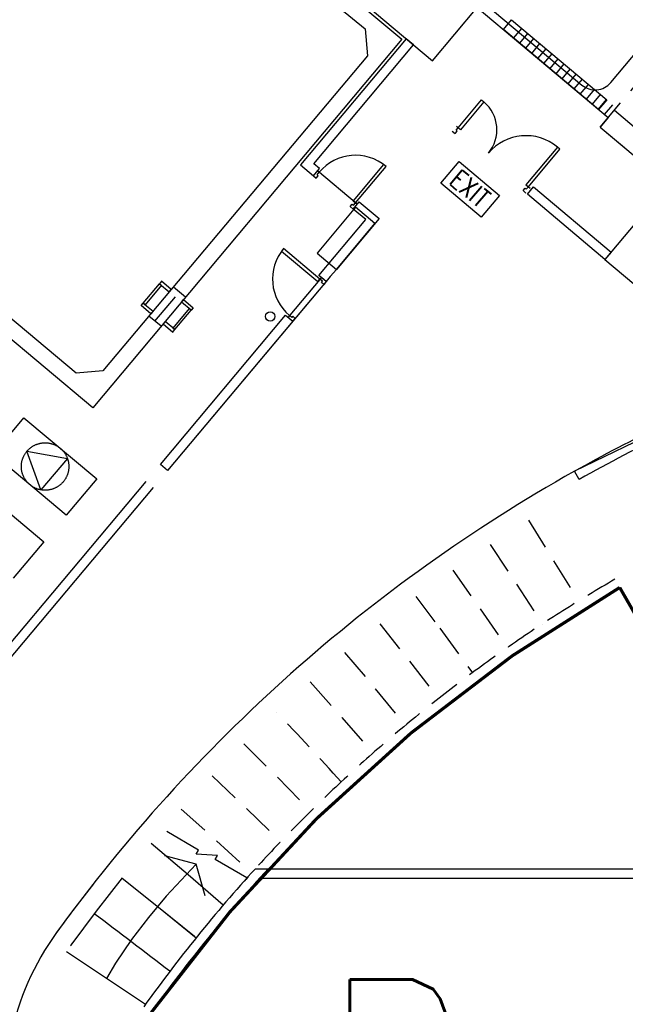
# Model space of a CAD drawing. Header units: millimetres. Extents: x 833220848 to 834439174, y 817676276 to 818025844.
# Tile 30 of 33: x 834366131 to 834368524, y 817960020 to 817963909. Entities that reach past the tile are written whole.
import ezdxf
from ezdxf.enums import TextEntityAlignment as Align

# ---------------------------------------------------------------- set-up
doc = ezdxf.new("R2010")
doc.units = ezdxf.units.MM
doc.header["$LTSCALE"] = 1000
doc.header["$MEASUREMENT"] = 0
for name, pattern in [('HIDDEN', [9.525, 6.35, -3.175]), ('HIDDEN2', [0.1875, 0.125, -0.0625]), ('N132X01M - Default$0$R_WKCD_LB - Model$0$DIVIDE', [1.25, 0.5, -0.25, 0, -0.25, 0, -0.25])]:
    doc.linetypes.add(name, pattern=pattern)
doc.layers.add('MGD047', color=2, linetype='Continuous')
doc.layers.add('VPA050_Marks', color=1, linetype='Continuous')
doc.styles.add('ROMANS', font='romans.shx', dxfattribs={"width": 0.8, "height": 2.5})
doc.styles.get("Standard").update_dxf_attribs({"font": 'txt.shx', "width": 0.8})

msp = doc.modelspace()

# ---------------------------------------------------------------- linework, layer by layer
at = {"color": 252}
for p, q in [((834366498.17, 817964790.42), (834367640.53, 817963831.86)), ((834366563.33, 817964654.15), (834367495.03, 817963872.36)), ((834368041.74, 817963870.51), (834368073.88, 817963908.81)), ((834368073.88, 817963908.81), (834368450.2, 817963593.04)), ((834367495.03, 817963872.36), (834367504.27, 817963766.7)), ((834368418.06, 817963554.74), (834368041.74, 817963870.51)), ((834368082.39, 817963836.4), (834368114.53, 817963874.7)), ((834368106.33, 817963816.31), (834368138.47, 817963854.61)), ((834367640.53, 817963831.86), (834366419.24, 817962376.37)), ((834367658.14, 817963833.4), (834367240.33, 817963335.47)), ((834367686.87, 817963809.29), (834367658.14, 817963833.4)), ((834368130.27, 817963796.22), (834368162.41, 817963834.52)), ((834367293.16, 817963340.09), (834367686.87, 817963809.29)), ((834368154.21, 817963776.14), (834368186.35, 817963814.44)), ((834368178.15, 817963756.05), (834368210.29, 817963794.35)), ((834367504.27, 817963766.7), (834366459.74, 817962521.88)), ((834368202.09, 817963735.96), (834368234.23, 817963774.26)), ((834368226.03, 817963715.87), (834368258.17, 817963754.18)), ((834368249.97, 817963695.79), (834368282.11, 817963734.09)), ((834368273.91, 817963675.7), (834368306.04, 817963714)), ((834368297.84, 817963655.61), (834368329.98, 817963693.91)), ((834368321.78, 817963635.53), (834368353.92, 817963673.83)), ((834368345.72, 817963615.44), (834368377.86, 817963653.74)), ((834368369.66, 817963595.35), (834368401.8, 817963633.65)), ((834368393.6, 817963575.26), (834368425.74, 817963613.57)), ((834368417.54, 817963555.18), (834368449.68, 817963593.48)), ((834368450.2, 817963593.04), (834368418.06, 817963554.74)), ((834368441.48, 817963535.09), (834368473.62, 817963573.39)), ((834366419.24, 817962376.37), (834365276.87, 817963334.93)), ((834367240.33, 817963335.47), (834367291.08, 817963292.89)), ((834367291.08, 817963292.89), (834367315.19, 817963321.61)), ((834367315.19, 817963321.61), (834367293.16, 817963340.09)), ((834367464.19, 817963180.27), (834367307.15, 817963312.04)), ((834366354.08, 817962512.64), (834365422.38, 817963294.43)), ((834366354.08, 817962512.64), (834365422.38, 817963294.43)), ((834368136.84, 817963219.6), (834368160.95, 817963248.32)), ((834368160.95, 817963248.32), (834368467.37, 817962991.2)), ((834368443.26, 817962962.48), (834368136.84, 817963219.6)), ((834367457.3, 817963168.17), (834367305.41, 817962987.15)), ((834367448.12, 817963161.12), (834367472.22, 817963189.84)), ((834367497.91, 817963119.33), (834367448.12, 817963161.12)), ((834367533.9, 817963103.89), (834367457.3, 817963168.17)), ((834367472.22, 817963189.84), (834367550.74, 817963123.96)), ((834367313.11, 817962899.1), (834367497.91, 817963119.33)), ((834367550.74, 817963123.96), (834367382.01, 817962922.87)), ((834367382.01, 817962922.87), (834367533.9, 817963103.89)), ((834367305.41, 817962987.15), (834367382.01, 817962922.87)), ((834368467.37, 817962991.2), (834368443.26, 817962962.48)), ((834367382.01, 817962922.87), (834367357.91, 817962894.14)), ((834367382.01, 817962922.87), (834367382.01, 817962922.87)), ((834367322.69, 817962891.06), (834367190.92, 817962734.02)), ((834367341.84, 817962874.99), (834367313.11, 817962899.1)), ((834367313.11, 817962899.1), (834367313.11, 817962899.1)), ((834367341.84, 817962874.99), (834367322.69, 817962891.06)), ((834367357.91, 817962894.14), (834367341.84, 817962874.99)), ((834367357.91, 817962894.14), (834367357.91, 817962894.14)), ((834367357.91, 817962894.14), (834367357.91, 817962894.14)), ((834367341.84, 817962874.99), (834366715.12, 817962128.1)), ((834367341.84, 817962874.99), (834367210.07, 817962717.95)), ((834366686.39, 817962152.2), (834367181.34, 817962742.06)), ((834366686.39, 817962152.2), (834367181.34, 817962742.06)), ((834367181.34, 817962742.06), (834367210.07, 817962717.95)), ((834367210.07, 817962717.95), (834366715.12, 817962128.1)), ((834367210.07, 817962717.95), (834367210.07, 817962717.95)), ((834366459.74, 817962521.88), (834366354.08, 817962512.64)), ((834366715.12, 817962128.1), (834366686.39, 817962152.2)), ((834366715.12, 817962128.1), (834366686.39, 817962152.2)), ((834365567.94, 817960819.28), (834366630.15, 817962085.17)), ((834365596.67, 817960795.18), (834366658.88, 817962061.07)), ((834366837.72, 817960629.49), (834366711.65, 817960702.28)), ((834367028.74, 817960519.21), (834366902.67, 817960591.99)), ((834366536.04, 817960519.27), (834366433.26, 817960388.6)), ((834366433.25, 817960388.59), (834366333.29, 817960254.35))]:
    msp.add_line(p, q, dxfattribs=at)
at = {"color": 252, "linetype": 'HIDDEN2'}
for p, q in [((834366785.62, 817962813.02), (834366737.75, 817962853.19)), ((834366665.27, 817962718.2), (834366761.69, 817962833.11)), ((834366689.21, 817962698.11), (834366641.33, 817962738.29)), ((834368141.31, 817961931.94), (834368337.99, 817961612.68)), ((834367990.2, 817961835.87), (834368093.42, 817961679.34)), ((834367841.85, 817961735.56), (834367949.62, 817961582.13)), ((834368093.42, 817961679.34), (834368195.83, 817961522.27)), ((834367696.4, 817961631.11), (834367790.23, 817961505.66)), ((834367949.62, 817961582.13), (834368056.27, 817961427.91)), ((834367553.95, 817961522.59), (834367670.43, 817961375.66)), ((834367790.23, 817961505.66), (834367919.67, 817961329.83)), ((834367414.64, 817961410.09), (834367535.29, 817961266.55)), ((834367670.43, 817961375.66), (834367785.41, 817961227.54)), ((834367278.55, 817961293.7), (834367403.23, 817961153.66)), ((834367535.29, 817961266.55), (834367654.33, 817961121.7)), ((834367403.23, 817961153.66), (834367526.3, 817961012.19))]:
    msp.add_line(p, q, dxfattribs=at)
at = {"color": 252, "linetype": 'HIDDEN'}
for p, q in [((834366027.14, 817962193.01), (834366147.66, 817962336.64)), ((834366147.66, 817962336.64), (834366434.93, 817962095.6)), ((834366314.41, 817961951.97), (834366027.14, 817962193.01)), ((834366159.22, 817962204.57), (834366319.13, 817962176.37)), ((834366214.75, 817962051.98), (834366159.22, 817962204.57)), ((834366319.13, 817962176.37), (834366214.75, 817962051.98)), ((834365938.76, 817962087.68), (834366226.02, 817961846.63)), ((834366434.93, 817962095.6), (834366314.41, 817961951.97)), ((834366226.02, 817961846.63), (834366105.5, 817961703))]:
    msp.add_line(p, q, dxfattribs=at)
at = {"color": 252, "ltscale": 500}
msp.add_line((834366315.62, 817960228.84), (834366627.26, 817960020.26), dxfattribs=at)
at = {"color": 252}
msp.add_lwpolyline([(834361154.38, 817962486.27), (834361230.71, 817962577.24), (834361269.01, 817962545.1), (834364687.84, 817966619.49), (834364649.54, 817966651.63), (834364701.77, 817966713.88), (834368351.97, 817963650.99, 0.414224), (834368466.44, 817963661.01), (834369888.63, 817965355.86), (834369950.85, 817965303.65)], format="xyb", dxfattribs=at)
for points in [[(834369031.56, 817962468.83), (834368322.74, 817962125.78, 0.1080614), (834366276.52, 817960303.85, 0.2163326), (834366100.37, 817959443.38), (834365447.02, 817959443.38, 0.1017302), (834365163.66, 817959807.43), (834364919.89, 817960044.41), (834361700.59, 817962745.72), (834364697.58, 817966317.4), (834367761.76, 817963746.25), (834367938.53, 817963956.92), (834368456.26, 817963522.49), (834368424.22, 817963484.3), (834368692.34, 817963259.32), (834368443.26, 817962962.48)], [(834368341.5, 817962093.3), (834368322.74, 817962125.78, -0.03073), (834369031.56, 817962468.83), (834369064.37, 817962441.72, 0.0315002), (834368341.5, 817962093.3)]]:
    msp.add_lwpolyline(points, format="xyb", close=True, dxfattribs=at)
at = {"color": 252, "linetype": 'HIDDEN2'}
for points in [[(834368424.22, 817963484.3), (834368711.49, 817963243.26), (834369477.58, 817964156.25)], [(834368424.22, 817963484.3), (834368825.96, 817963963.08)], [(834368480.46, 817963551.33), (834368767.73, 817963310.28)], [(834367016.52, 817961049.62), (834367148.95, 817960916.82), (834367279.77, 817960782.55)], [(834366890.77, 817960922.13), (834367026.84, 817960793.12), (834367161.46, 817960662.59)], [(834366768.68, 817960791.13), (834366908.3, 817960665.97), (834367046.59, 817960539.35)]]:
    msp.add_lwpolyline(points, dxfattribs=at)
at = {"color": 252}
for points in [[(834367872.35, 817963474.17), (834367862.77, 817963482.2), (834367955.17, 817963592.32), (834367964.75, 817963584.29)], [(834368130.89, 817963257.23), (834368140.46, 817963249.19), (834368265, 817963397.61), (834368255.43, 817963405.65)], [(834367866.55, 817963349.24), (834368026.51, 817963215.02), (834367954.2, 817963128.84), (834367794.23, 817963263.06)], [(834367447.91, 817963193.92), (834367457.49, 817963185.89), (834367578.01, 817963329.52), (834367568.43, 817963337.56)], [(834367309.03, 817962874.78), (834367317.06, 817962884.36), (834367173.43, 817963004.88), (834367165.39, 817962995.3)], [(834366690.65, 817962860.08), (834366626.37, 817962783.47), (834366619.1, 817962789.58), (834366683.37, 817962866.18)], [(834366721.68, 817962834.04), (834366729.71, 817962843.62), (834366691.41, 817962875.76), (834366683.37, 817962866.18)], [(834366657.4, 817962757.44), (834366649.36, 817962747.86), (834366611.06, 817962780), (834366619.1, 817962789.58)], [(834366800.58, 817962767.84), (834366736.3, 817962691.23), (834366743.58, 817962685.12), (834366807.86, 817962761.73)], [(834366769.55, 817962793.87), (834366777.59, 817962803.44), (834366815.89, 817962771.3), (834366807.86, 817962761.73)], [(834366705.28, 817962717.26), (834366697.24, 817962707.69), (834366735.54, 817962675.55), (834366743.58, 817962685.12)]]:
    msp.add_lwpolyline(points, close=True, dxfattribs=at)
for points in [[(834367840, 817963468.68), (834367851.49, 817963459.03), (834367859.52, 817963468.61), (834367854.74, 817963472.63), (834367862.77, 817963482.2), (834367856.07, 817963487.83)], [(834367291.08, 817963292.89), (834367302.57, 817963283.24), (834367310.61, 817963292.82), (834367305.82, 817963296.84), (834367313.85, 817963306.41), (834367307.15, 817963312.04)], [(834368131.1, 817963224.42), (834368119.6, 817963234.06), (834368127.64, 817963243.63), (834368132.43, 817963239.62), (834368140.46, 817963249.19), (834368147.17, 817963243.57)], [(834367448.12, 817963161.11), (834367436.63, 817963170.76), (834367444.66, 817963180.33), (834367449.45, 817963176.31), (834367457.49, 817963185.89), (834367464.19, 817963180.27)], [(834367341.84, 817962874.99), (834367332.2, 817962863.5), (834367322.62, 817962871.54), (834367326.64, 817962876.32), (834367317.06, 817962884.36), (834367322.69, 817962891.06)], [(834367210.07, 817962717.95), (834367219.71, 817962729.44), (834367210.13, 817962737.48), (834367206.12, 817962732.69), (834367196.54, 817962740.72), (834367190.92, 817962734.02)], [(834366902.67, 817960591.99), (834366912.05, 817960608.23), (834366828.34, 817960613.25), (834366837.72, 817960629.49)], [(834366863.7, 817960448.79), (834366828.53, 817960573.33), (834366703.49, 817960606.66)], [(834367061.91, 817960555.88), (834368940.35, 817960555.88)], [(834367078.5, 817960518.38), (834368940.35, 817960518.38)], [(834367078.5, 817960518.38), (834368940.35, 817960518.38)]]:
    msp.add_lwpolyline(points, dxfattribs=at)
at = {"color": 252, "ltscale": 500}
for points in [[(834366650.34, 817960656.73), (834366796.41, 817960532.87), (834366935.26, 817960412.91)], [(834366828.53, 817960573.33), (834366709.58, 817960447.87), (834366639.5, 817960363.58), (834366572.47, 817960275.78), (834366509.49, 817960182.8), (834366474.01, 817960122.82)], [(834366535.84, 817960519.05), (834366678.7, 817960404.49), (834366827.87, 817960283.15)], [(834366535.84, 817960519.05), (834366678.7, 817960404.49), (834366820.73, 817960288.95)]]:
    msp.add_lwpolyline(points, dxfattribs=at)
msp.add_lwpolyline([(834366330.81, 817960250.88, -0.002778), (834366337.21, 817960259.79)], format="xyb", dxfattribs=at)
at = {"color": 252}
msp.add_circle((834367120.39, 817962736.92), 18.75, dxfattribs=at)
at = {"color": 252, "linetype": 'HIDDEN'}
msp.add_circle((834366231.03, 817962144.3), 93.75, dxfattribs=at)
at = {"color": 252}
for centre, radius, start, end in [((834367872.35, 817963474.17), 143.75, 319.99997, 49.99997), ((834368130.89, 817963257.23), 193.75, 49.99997, 139.99997), ((834367457.49, 817963185.89), 187.5, 50.00001, 140.00001), ((834367317.06, 817962884.36), 187.5, 140.00001, 230.00001), ((834371465.42, 817956536.17), 6412.5, 141.856562, 144.016463)]:
    msp.add_arc(centre, radius, start, end, dxfattribs=at)
at = {"color": 252, "linetype": 'HIDDEN2'}
for centre, radius, start, end in [((834371457.5, 817956547.07), 5949.11, 120.003723, 138.472777), ((834355593.24, 817950156.23), 15963.79, 42.295437, 43.641382)]:
    msp.add_arc(centre, radius, start, end, dxfattribs=at)
at = {"color": 252, "ltscale": 500}
for centre, radius, start, end in [((834371457.5, 817956547.07), 5949.11, 137.634897, 144.395999), ((834371457.5, 817956547.07), 5911.61, 137.302543, 144.395999), ((834332565.44, 817915618.22), 56124.35, 52.51002, 52.893361)]:
    msp.add_arc(centre, radius, start, end, dxfattribs=at)
at = {"layer": 'VPA050_Marks', "color": 2, "linetype": 'N132X01M - Default$0$R_WKCD_LB - Model$0$DIVIDE', "const_width": 12.5}
msp.add_lwpolyline([(834368501.37, 817961666.48), (834368663.63, 817961384.3), (834368662.85, 817959163.34, -0.2489341), (834368333.64, 817958542.5, -0.033626), (834366916.17, 817959148.38, -0.470778), (834366651.01, 817959988.68, -0.1068409), (834368501.37, 817961666.48, -1.2779619)], format="xyb", dxfattribs=at)

# ---------------------------------------------------------------- texts
at = {"color": 252, "insert": (834367871.64, 817963321.95), "char_height": 75, "width": 338.9664, "attachment_point": 1, "rotation": 320, "style": 'ROMANS'}
msp.add_mtext('EXIT', dxfattribs=at)
at = {"layer": 'MGD047', "width": 0.8}
msp.add_text('B', height=800, dxfattribs=at).set_placement((834367613.58, 817959718.63), align=Align.MIDDLE)

doc.saveas('drawing.dxf')
